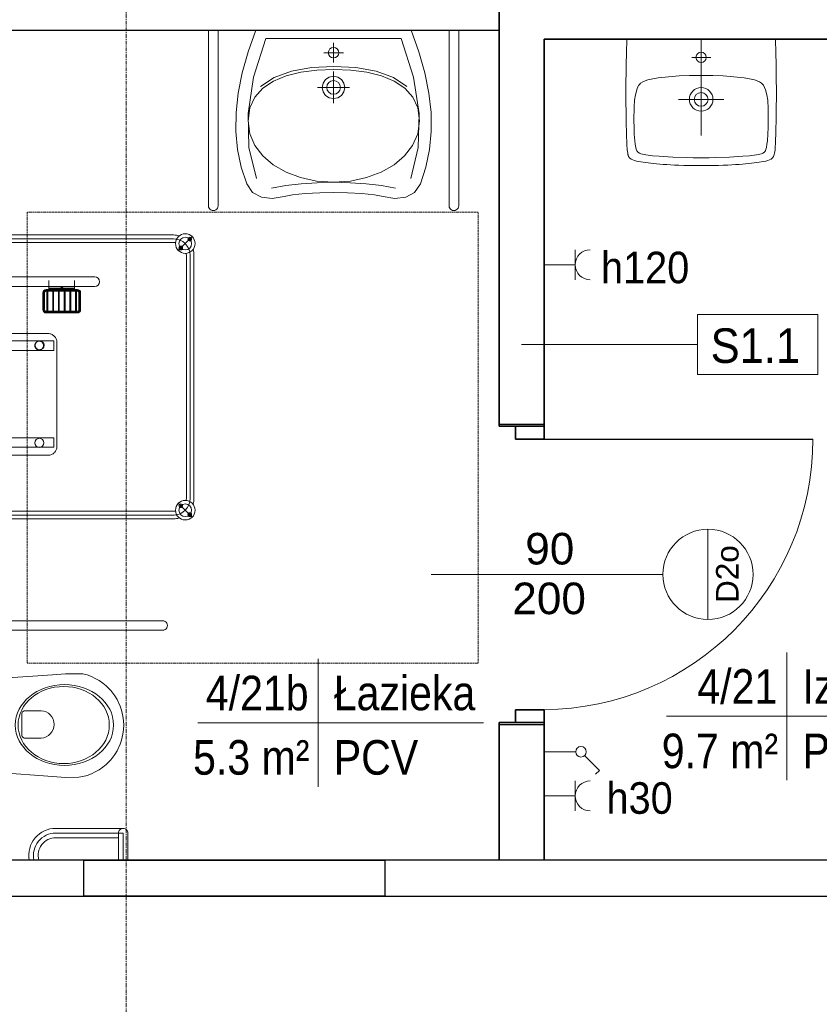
# Model space of a CAD drawing. Header units: millimetres. Extents: x -2286 to 43533, y -13832 to 14981.
# Tile 63 of 77: x 22930 to 25588, y -3334 to -59. Entities that reach past the tile are written whole.
import ezdxf

# ---------------------------------------------------------------- set-up
doc = ezdxf.new("R2010")
doc.units = ezdxf.units.MM
doc.linetypes.add('Oś', pattern=[22.225, 12.7, -3.175, 3.175, -3.175])
doc.linetypes.add('Ponad', pattern=[3.9688, 2.3813, -1.5875])
for name, color, linetype, lineweight in [('A-AREA-IDEN', 2, 'Continuous', 18), ('A-DETL-GENF', 92, 'Continuous', 18), ('A-DETL-MEDM', 33, 'Continuous', 35), ('A-DOOR', 31, 'Continuous', 25), ('A-DOOR-IDEN', 31, 'Continuous', 18), ('A-FLOR-OVHD', 1, 'Ponad', 18), ('A-WALL', 113, 'Continuous', 25), ('A-WALL-IDEN', 211, 'Continuous', 18), ('E-ELE-QPM-IDEN', 2, 'Continuous', 18), ('E-ELEC-EQPM', 71, 'Continuous', 18), ('P-SANR-FIXT', 6, 'Continuous', 18), ('S-GRID', 1, 'Continuous', 18)]:
    doc.layers.add(name, color=color, linetype=linetype, lineweight=lineweight)
doc.styles.add('Arial_1', font='arial.ttf', dxfattribs={"height": 75})
doc.styles.add('Arial_11', font='arial.ttf', dxfattribs={"width": 0.9, "height": 105})
doc.styles.add('Arial_4', font='arial.ttf', dxfattribs={"width": 0.85, "height": 115})
doc.styles.add('Arial_6', font='arial.ttf', dxfattribs={"width": 0.9, "height": 115})
doc.styles.add('Arial_7', font='arial.ttf', dxfattribs={"height": 105})

# ---------------------------------------------------------------- blocks, each defined once
blk = doc.blocks.new('umywalka dla N_65x56 koło - Type 1-1264895-4_piętro II PT - projektowany')
at = {"layer": 'P-SANR-FIXT'}
for p, q in [((-291, 644), (-291, 60)), ((-259, 644), (-259, 60)), ((509, 644), (509, 60)), ((541, 60), (541, 644)), ((-144.3, 599.7), (-163.8, 571.2)), ((-114.9, 615.8), (-144.3, 599.7)), ((-79, 620.1), (-114.9, 615.8)), ((-39.6, 612.8), (-79, 620.1)), ((-11.4, 607.2), (-39.6, 612.8)), ((30.8, 602.9), (-11.4, 607.2)), ((79, 600.4), (30.8, 602.9)), ((125, 600.1), (79, 600.4)), ((171, 600.4), (125, 600.1)), ((219.2, 602.9), (171, 600.4)), ((261.4, 607.2), (219.2, 602.9)), ((289.6, 612.8), (261.4, 607.2)), ((329, 620.1), (289.6, 612.8)), ((364.9, 615.8), (329, 620.1)), ((394.3, 599.7), (364.9, 615.8)), ((413.8, 571.2), (394.3, 599.7)), ((-163.8, 571.2), (-182.2, 515.1)), ((-81.4, 585.1), (-34.4, 576.3)), ((-34.4, 576.3), (16.4, 570.8)), ((68.4, 561.7), (15.2, 550.4)), ((16.4, 570.8), (69.9, 567.4)), ((125.2, 565.6), (68.4, 561.7)), ((69.9, 567.4), (124.8, 565.2)), ((124.8, 565.2), (179.8, 567.4)), ((181.8, 561.7), (125.2, 565.6)), ((179.8, 567.4), (233.3, 570.8)), ((234.9, 550.4), (181.8, 561.7)), ((233.3, 570.8), (284.1, 576.3)), ((284.1, 576.3), (331.1, 585.1)), ((432.2, 515.1), (413.8, 571.2)), ((-131.7, 552.8), (-156.4, 449.8)), ((-33.3, 532.2), (-75.9, 507.9)), ((15.2, 550.4), (-33.3, 532.2)), ((283.1, 532.2), (234.9, 550.4)), ((325.4, 507.9), (283.1, 532.2)), ((406.4, 449.8), (381.7, 552.8)), ((-182.2, 515.1), (-194.2, 456.9)), ((-75.9, 507.9), (-111.1, 478.1)), ((360.3, 478.1), (325.4, 507.9)), ((444.2, 456.9), (432.2, 515.1)), ((-111.1, 478.1), (-137.9, 443.3)), ((386.8, 443.3), (360.3, 478.1)), ((-194.2, 456.9), (-199.7, 396.4)), ((-156.4, 449.8), (-159.5, 337.4)), ((-137.9, 443.3), (-154.9, 404.2)), ((403.6, 404.2), (386.8, 443.3)), ((409.5, 337.4), (406.4, 449.8)), ((449.7, 396.4), (444.2, 456.9)), ((-199.7, 396.4), (-198.9, 333.8)), ((-154.9, 404.2), (-160.8, 361.4)), ((409.5, 361.4), (403.6, 404.2)), ((448.9, 333.8), (449.7, 396.4)), ((-160.8, 361.4), (-154.9, 318.3)), ((403.6, 318.3), (409.5, 361.4)), ((-198.9, 333.8), (-191.8, 268.9)), ((-159.5, 337.4), (-140.9, 216.5)), ((390.9, 216.5), (409.5, 337.4)), ((441.8, 268.9), (448.9, 333.8)), ((-154.9, 318.3), (-138, 282.2)), ((125, 302.6), (125, 197.6)), ((386.7, 282.2), (403.6, 318.3)), ((-191.8, 268.9), (-178.5, 201.7)), ((-138, 282.2), (-111.4, 252.6)), ((87.5, 250.1), (90.4, 264.7)), ((90.4, 264.7), (98.5, 276.6)), ((98.5, 276.6), (110.4, 284.7)), ((103.8, 259.1), (108.7, 266.4)), ((108.7, 266.4), (116.1, 271.3)), ((110.4, 284.7), (125, 287.6)), ((116.1, 271.3), (125, 273.1)), ((125, 287.6), (139.6, 284.7)), ((125, 273.1), (133.9, 271.3)), ((133.9, 271.3), (141.3, 266.4)), ((139.6, 284.7), (151.5, 276.6)), ((141.3, 266.4), (146.2, 259.1)), ((151.5, 276.6), (159.6, 264.7)), ((159.6, 264.7), (162.5, 250.1)), ((360.1, 252.6), (386.7, 282.2)), ((428.5, 201.7), (441.8, 268.9)), ((-73.8, 217.1), (-118.9, 247.4)), ((-111.4, 252.6), (-76.3, 229.2)), ((71.6, 250.1), (178.4, 250.1)), ((90.4, 235.6), (87.5, 250.1)), ((98.5, 223.6), (90.4, 235.6)), ((102, 250.1), (103.8, 259.1)), ((103.8, 241.2), (102, 250.1)), ((108.7, 233.9), (103.8, 241.2)), ((116.1, 228.9), (108.7, 233.9)), ((141.3, 233.9), (133.9, 228.9)), ((146.2, 241.2), (141.3, 233.9)), ((146.2, 259.1), (148, 250.1)), ((148, 250.1), (146.2, 241.2)), ((159.6, 235.6), (151.5, 223.6)), ((162.5, 250.1), (159.6, 235.6)), ((367.6, 247.4), (322.5, 217.1)), ((325, 229.2), (360.1, 252.6)), ((-178.5, 201.7), (-158.9, 132)), ((-140.9, 216.5), (-100.1, 88)), ((-76.3, 229.2), (-33.9, 211.7)), ((-16.4, 196.3), (-73.8, 217.1)), ((-33.9, 211.7), (14.5, 199.6)), ((14.5, 199.6), (67.6, 192.6)), ((110.4, 215.6), (98.5, 223.6)), ((125, 212.6), (110.4, 215.6)), ((125, 227.1), (116.1, 228.9)), ((133.9, 228.9), (125, 227.1)), ((139.6, 215.6), (125, 212.6)), ((151.5, 223.6), (139.6, 215.6)), ((181, 192.6), (234.2, 199.6)), ((234.2, 199.6), (282.6, 211.7)), ((322.5, 217.1), (265.1, 196.3)), ((282.6, 211.7), (325, 229.2)), ((350.1, 88), (390.9, 216.5)), ((408.9, 132), (428.5, 201.7)), ((50.6, 184.2), (-16.4, 196.3)), ((124.3, 180.4), (50.6, 184.2)), ((67.6, 192.6), (124.3, 190.4)), ((124.3, 190.4), (181, 192.6)), ((198.1, 184.2), (124.3, 180.4)), ((125, 167.3), (125, 102.2)), ((265.1, 196.3), (198.1, 184.2)), ((-158.9, 132), (-133.1, 60)), ((157.5, 134.8), (92.5, 134.8)), ((107.5, 134.8), (108.9, 141.6)), ((108.9, 128), (107.5, 134.8)), ((108.9, 141.6), (112.6, 147.1)), ((112.6, 147.1), (118.2, 150.9)), ((118.2, 150.9), (125, 152.3)), ((125, 152.3), (131.8, 150.9)), ((131.8, 150.9), (137.4, 147.1)), ((137.4, 147.1), (141.1, 141.6)), ((141.1, 141.6), (142.5, 134.8)), ((142.5, 134.8), (141.1, 128)), ((383.1, 60), (408.9, 132)), ((112.6, 122.4), (108.9, 128)), ((118.2, 118.6), (112.6, 122.4)), ((125, 117.2), (118.2, 118.6)), ((131.8, 118.6), (125, 117.2)), ((137.4, 122.4), (131.8, 118.6)), ((141.1, 128), (137.4, 122.4)), ((-100.1, 88), (125, 88)), ((125, 88), (350.1, 88))]:
    blk.add_line(p, q, dxfattribs=at)
for centre in [(-275, 644), (525, 644)]:
    blk.add_arc(centre, 16, 360, 180, dxfattribs=at)
blk = doc.blocks.new('miska ustępowa dla N_35_5x54 wisząca koło narożna - Type 1-1388448-4_piętro II PT - projektowany')
at = {"layer": 'P-SANR-FIXT'}
for p, q in [((-14, -110), (-45.6, -555.6)), ((292.2, -555.6), (264, -110)), ((440.9, -922), (440.9, -110)), ((472.1, -922), (472.1, -110)), ((46.9, -359), (46.9, -387)), ((198, -359), (198, -387)), ((33.2, -373.1), (61.4, -373.1)), ((184.3, -373.1), (212.5, -373.1)), ((164, -453.3), (90.9, -453.3)), ((81.7, -466), (81.7, -517.2)), ((173.2, -517.2), (173.2, -466)), ((-45.6, -555.6), (-48.8, -598.9)), ((295.8, -598.9), (292.2, -555.6)), ((-249.4, -566.3), (-249.4, -775)), ((-233.8, -566.3), (-233.8, -790.6)), ((-218.2, -566.3), (-218.2, -790.6)), ((-48.8, -598.9), (-48.2, -643.2)), ((295.3, -643.2), (295.8, -598.9)), ((-48.2, -643.2), (-45.7, -656.8)), ((295.7, -656.8), (295.3, -643.2)), ((-45.7, -656.8), (-41.9, -670.9)), ((-41.9, -670.9), (-36.9, -684.6)), ((-36.9, -684.6), (-30.7, -697.8)), ((280.7, -697.8), (286.9, -684.6)), ((286.9, -684.6), (291.9, -670.9)), ((291.9, -670.9), (295.7, -656.8)), ((-30.7, -697.8), (-23.4, -710.5)), ((-23.4, -710.5), (-15.1, -722.6)), ((265.1, -722.6), (273.4, -710.5)), ((273.4, -710.5), (280.7, -697.8)), ((-15.1, -722.6), (-5.8, -733.9)), ((-5.8, -733.9), (10.2, -749.6)), ((10.2, -749.6), (27.5, -762.7)), ((222.5, -762.7), (239.8, -749.6)), ((239.8, -749.6), (255.8, -733.9)), ((255.8, -733.9), (265.1, -722.6)), ((-323.5, -775), (-233.8, -775)), ((27.5, -762.7), (40.1, -770.3)), ((40.1, -770.3), (61.3, -780.5)), ((61.3, -780.5), (75.6, -785.1)), ((75.6, -785.1), (95.6, -789.8)), ((154.4, -789.8), (174.4, -785.1)), ((174.4, -785.1), (188.7, -780.5)), ((188.7, -780.5), (209.9, -770.3)), ((209.9, -770.3), (222.5, -762.7)), ((-233.8, -790.6), (-323.5, -790.6)), ((-233.8, -806.2), (-323.5, -806.2)), ((95.6, -789.8), (110.2, -791.7)), ((110.2, -791.7), (125, -792.5)), ((125, -792.5), (139.8, -791.7)), ((139.8, -791.7), (154.4, -789.8))]:
    blk.add_line(p, q, dxfattribs=at)
for centre in [(46.9, -373.1), (198, -373.1)]:
    blk.add_circle(centre, 8.25, dxfattribs=at)
for centre, radius, start, end in [((93.4, -464.8), 11.7, 102.2339, 185.8899), ((161.5, -464.8), 11.7, 354.1101, 77.7661), ((-307.9, -566.3), 89.7, 0, 99.9996), ((-307.9, -566.3), 74.1, 0, 102.1327), ((-307.9, -566.3), 58.5, 0, 105.4382), ((127.4, -515), 45.8, 182.8022, 357.1978), ((-233.8, -790.6), 15.6, 0, 90), ((-233.8, -790.6), 15.6, 270, 0), ((456.5, -922), 15.6, 180, 360)]:
    blk.add_arc(centre, radius, start, end, dxfattribs=at)
for centre, major_axis, ratio in [((125.5, -595.1), (0, 163.3), 0.823529), ((125.5, -592.6), (0, 151.6), 0.845174)]:
    blk.add_ellipse(centre, major_axis=major_axis, ratio=ratio, dxfattribs=at)
blk = doc.blocks.new('DRZWI 1S_łazienkowe - Drzwi 90-1357769-4_piętro II PT - projektowany')
at = {"layer": 'A-DETL-GENF'}
for p, q in [((-493, 20), (-450, 20)), ((-493, -75), (-493, 20)), ((-450, 20), (-450, -75)), ((450, 20), (493, 20)), ((450, -75), (450, 20)), ((493, 20), (493, -75)), ((-450, -75), (-493, -75)), ((493, -75), (450, -75))]:
    blk.add_line(p, q, dxfattribs=at)
at = {"layer": 'A-DETL-MEDM'}
for p, q in [((-493, -75), (-493, 20)), ((-493, 20), (-450, 20)), ((-450, 20), (-450, -75)), ((450, 20), (450, -75)), ((493, 20), (450, 20)), ((493, -75), (493, 20)), ((-450, -75), (-493, -75)), ((450, -75), (493, -75))]:
    blk.add_line(p, q, dxfattribs=at)
at = {"layer": 'A-DOOR', "lineweight": 18}
blk.add_line((0, -300), (0, 300), dxfattribs=at)
at = {"layer": 'A-DOOR'}
blk.add_line((450, -75), (450, -968.9), dxfattribs=at)
at = {"layer": 'A-DOOR', "lineweight": 18}
blk.add_arc((450, -68.9), 900, 180.3907, 270, dxfattribs=at)
blk = doc.blocks.new('brodzik natryskowy dla N - Type 1-1388449-4_piętro II PT - projektowany')
at = {"layer": 'P-SANR-FIXT'}
for p, q in [((-352.5, 972.5), (-401.3, 1021.3)), ((471.1, 1025.5), (-338, 1025.5)), ((485.6, 972.5), (534.3, 1021.3)), ((-338, 1013), (471.1, 1013)), ((471.1, 1000.5), (-338, 1000.5)), ((-405.5, 113), (-405.5, 958)), ((-393, 110), (-393, 958)), ((-380.5, 113), (-380.5, 958)), ((513.6, 113), (513.6, 958)), ((526.1, 110), (526.1, 960)), ((538.6, 113), (538.6, 958)), ((-266.1, 112), (-266.1, 696)), ((-234.1, 696), (-234.1, 112)), ((-224.1, 628.5), (-254.1, 628.5)), ((-228.1, 628.5), (-228.1, 543.5)), ((-226.1, 628.5), (-226.1, 543.5)), ((-224.1, 638), (-224.1, 534)), ((-221.1, 638), (-221.1, 534)), ((-218.1, 638), (-218.1, 534)), ((-218.1, 635), (-152.1, 635)), ((-218.1, 632), (-152.1, 632)), ((-157.1, 649), (-213.1, 649)), ((-157.1, 646), (-213.1, 646)), ((-157.1, 643), (-213.1, 643)), ((-152.1, 534), (-152.1, 638)), ((-149.1, 534), (-149.1, 638)), ((-146.1, 534), (-146.1, 638)), ((-218.1, 616), (-152.1, 616)), ((-218.1, 613), (-152.1, 613)), ((-218.1, 597), (-152.1, 597)), ((-218.1, 594), (-152.1, 594)), ((-218.1, 578), (-152.1, 578)), ((-218.1, 575), (-152.1, 575)), ((-218.1, 559), (-152.1, 559)), ((-72.5, 556.7), (-70.7, 559)), ((-70.7, 559), (-68.8, 561.1)), ((-68.8, 561.1), (-66.7, 563.1)), ((-66.7, 563.1), (-64.4, 564.9)), ((-64.4, 564.9), (-62, 566.4)), ((-62, 566.4), (-59.5, 567.7)), ((-59.5, 567.7), (-56.9, 568.8)), ((-56.9, 568.8), (-54.1, 569.6)), ((-54.1, 569.6), (-51.3, 570.1)), ((-52.9, 560.3), (-53.7, 326)), ((-21.5, 560.3), (-52.9, 560.3)), ((-51.3, 570.1), (298.2, 570.1)), ((-21.5, 326.3), (-21.5, 560.3)), ((269.2, 560.3), (300.7, 560.3)), ((269.2, 560.3), (269.2, 324.3)), ((298.2, 570.1), (301, 570.1)), ((300.7, 326.3), (300.7, 560.3)), ((301, 570.1), (303.8, 569.6)), ((303.8, 569.6), (306.5, 568.9)), ((306.5, 568.9), (309.2, 567.8)), ((309.2, 567.8), (311.7, 566.6)), ((311.7, 566.6), (314.1, 565.1)), ((314.1, 565.1), (316.4, 563.4)), ((316.4, 563.4), (318.5, 561.4)), ((318.5, 561.4), (320.5, 559.3)), ((320.5, 559.3), (322.2, 557.1)), ((322.2, 557.1), (323.8, 554.6)), ((-224.1, 543.5), (-254.1, 543.5)), ((-218.1, 556), (-152.1, 556)), ((-218.1, 540), (-152.1, 540)), ((-218.1, 537), (-152.1, 537)), ((-213.1, 529), (-157.1, 529)), ((-213.1, 526), (-157.1, 526)), ((-77.4, 543.7), (-77, 546.4)), ((-77.4, 540.9), (-77.4, 543.7)), ((-77.4, 245.5), (-77.4, 540.9)), ((-77, 546.4), (-76.2, 549.1)), ((-76.2, 549.1), (-75.2, 551.8)), ((-75.2, 551.8), (-74, 554.3)), ((-74, 554.3), (-72.5, 556.7)), ((-46, 523.6), (-44.8, 524.3)), ((-44.8, 524.3), (-43.5, 524.9)), ((-43.5, 524.9), (-42.1, 525.4)), ((-42.1, 525.4), (-40.7, 525.8)), ((-40.7, 525.8), (-39.3, 526)), ((-39.3, 526), (-37.8, 526.1)), ((-37.8, 526.1), (-36.3, 526)), ((-36.3, 526), (-34.8, 525.8)), ((-34.8, 525.8), (-33.4, 525.4)), ((-33.4, 525.4), (-32.1, 524.9)), ((-32.1, 524.9), (-30.8, 524.3)), ((-30.8, 524.3), (-29.6, 523.6)), ((323.8, 554.6), (325.1, 552.1)), ((325.1, 552.1), (326.1, 549.4)), ((326.1, 549.4), (326.9, 546.7)), ((326.9, 546.7), (327.4, 543.8)), ((327.4, 543.8), (327.4, 248.6)), ((-213.1, 523), (-157.1, 523)), ((-52.4, 511.5), (-52.3, 512.9)), ((-52.3, 510), (-52.4, 511.5)), ((-52.3, 512.9), (-52.1, 514.4)), ((-52.1, 508.5), (-52.3, 510)), ((-52.1, 514.4), (-51.8, 515.8)), ((-51.8, 507.1), (-52.1, 508.5)), ((-51.8, 515.8), (-51.3, 517.1)), ((-51.3, 505.8), (-51.8, 507.1)), ((-51.3, 517.1), (-50.7, 518.4)), ((-50.7, 504.5), (-51.3, 505.8)), ((-50.7, 518.4), (-49.9, 519.6)), ((-49.9, 503.3), (-50.7, 504.5)), ((-49.9, 519.6), (-49.1, 520.8)), ((-49.1, 502.1), (-49.9, 503.3)), ((-49.1, 520.8), (-48.1, 521.8)), ((-48.1, 501.1), (-49.1, 502.1)), ((-48.1, 521.8), (-47.1, 522.7)), ((-47.1, 500.2), (-48.1, 501.1)), ((-47.1, 522.7), (-46, 523.6)), ((-46, 499.3), (-47.1, 500.2)), ((-44.8, 498.6), (-46, 499.3)), ((-43.5, 498), (-44.8, 498.6)), ((-42.1, 497.5), (-43.5, 498)), ((-40.7, 497.1), (-42.1, 497.5)), ((-39.3, 496.9), (-40.7, 497.1)), ((-37.8, 496.8), (-39.3, 496.9)), ((-34.8, 497.1), (-36.3, 496.9)), ((-33.4, 497.5), (-34.8, 497.1)), ((-32.1, 498), (-33.4, 497.5)), ((-30.8, 498.6), (-32.1, 498)), ((-29.6, 499.3), (-30.8, 498.6)), ((-29.6, 523.6), (-28.5, 522.7)), ((-28.5, 500.2), (-29.6, 499.3)), ((-28.5, 522.7), (-27.4, 521.8)), ((-27.4, 501.1), (-28.5, 500.2)), ((-27.4, 521.8), (-26.5, 520.8)), ((-26.5, 502.1), (-27.4, 501.1)), ((-26.5, 520.8), (-25.6, 519.6)), ((-25.6, 503.3), (-26.5, 502.1)), ((-25.6, 519.6), (-24.9, 518.4)), ((-24.9, 504.5), (-25.6, 503.3)), ((-24.9, 518.4), (-24.3, 517.1)), ((-24.3, 505.8), (-24.9, 504.5)), ((-24.3, 517.1), (-23.8, 515.8)), ((-23.8, 507.1), (-24.3, 505.8)), ((-23.8, 515.8), (-23.4, 514.4)), ((-23.4, 508.5), (-23.8, 507.1)), ((-23.4, 514.4), (-23.2, 512.9)), ((-23.2, 510), (-23.4, 508.5)), ((-23.2, 512.9), (-23.1, 511.5)), ((-23.1, 511.5), (-23.2, 510)), ((-449.9, 320.2), (-314.6, 343.2)), ((-455, 271.6), (-296.7, 310)), ((-296.7, 310), (-449.9, 320.2)), ((-53.7, 326), (-53.2, 317.1)), ((-53.2, 317.1), (-51.9, 308.5)), ((-51.9, 308.5), (-49.8, 300.1)), ((-49.8, 300.1), (-46.8, 292.2)), ((269.2, 324.3), (-21.5, 326.3)), ((-20.3, 315.5), (-21.1, 321)), ((-18.9, 310.1), (-20.3, 315.5)), ((-17.1, 305.1), (-18.9, 310.1)), ((-14.7, 300.2), (-17.1, 305.1)), ((-11.9, 295.6), (-14.7, 300.2)), ((-8.7, 291.4), (-11.9, 295.6)), ((256.5, 291.4), (259.6, 295.6)), ((259.6, 295.6), (262.4, 300.2)), ((262.4, 300.2), (264.8, 305.1)), ((264.8, 305.1), (266.6, 310.1)), ((266.6, 310.1), (268, 315.5)), ((268, 315.5), (268.8, 321)), ((297.5, 300.1), (294.6, 292.2)), ((299.7, 308.5), (297.5, 300.1)), ((301, 317.1), (299.7, 308.5)), ((301.5, 326), (301, 317.1)), ((-294.1, 261.4), (-455, 271.6)), ((-46.8, 292.2), (-43.2, 284.5)), ((-43.2, 284.5), (-38.8, 277.4)), ((-38.8, 277.4), (-33.8, 270.7)), ((-33.8, 270.7), (-28.2, 264.5)), ((-28.2, 264.5), (-22, 258.9)), ((-5.1, 287.4), (-8.7, 291.4)), ((-1.2, 283.8), (-5.1, 287.4)), ((3.1, 280.6), (-1.2, 283.8)), ((7.6, 277.9), (3.1, 280.6)), ((12.5, 275.5), (7.6, 277.9)), ((17.6, 273.6), (12.5, 275.5)), ((22.9, 272.3), (17.6, 273.6)), ((28.4, 271.4), (22.9, 272.3)), ((34, 271.1), (28.4, 271.4)), ((44.1, 271.2), (34, 271.1)), ((37.8, 271.2), (213.7, 271.2)), ((44.1, 238.9), (44.1, 271.2)), ((213.7, 271.2), (219.4, 271.4)), ((219.4, 271.4), (224.9, 272.3)), ((224.9, 272.3), (230.2, 273.6)), ((230.2, 273.6), (235.3, 275.5)), ((235.3, 275.5), (240.1, 277.9)), ((240.1, 277.9), (244.7, 280.6)), ((244.7, 280.6), (248.9, 283.8)), ((248.9, 283.8), (252.9, 287.4)), ((252.9, 287.4), (256.5, 291.4)), ((275.9, 264.5), (269.8, 258.9)), ((281.6, 270.7), (275.9, 264.5)), ((286.6, 277.4), (281.6, 270.7)), ((290.9, 284.5), (286.6, 277.4)), ((294.6, 292.2), (290.9, 284.5)), ((-462.6, 233.3), (-294.1, 261.4)), ((-294.1, 218), (-462.6, 233.3)), ((-77, 242.8), (-77.4, 245.5)), ((-76.2, 240.1), (-77, 242.8)), ((-75.1, 237.5), (-76.2, 240.1)), ((-73.8, 235), (-75.1, 237.5)), ((-72.3, 232.5), (-73.8, 235)), ((-70.5, 230.2), (-72.3, 232.5)), ((-68.5, 228.1), (-70.5, 230.2)), ((-22, 258.9), (-15.3, 253.8)), ((-15.3, 253.8), (-8.1, 249.5)), ((-8.1, 249.5), (-0.5, 245.8)), ((-0.5, 245.8), (7.5, 242.9)), ((7.5, 242.9), (15.8, 240.7)), ((15.8, 240.7), (24.4, 239.4)), ((24.4, 239.4), (44.1, 238.9)), ((223.3, 239.4), (37.8, 238.9)), ((111.9, 239.4), (138, 239.4)), ((111.9, 216.7), (111.9, 239.4)), ((138, 239.4), (138, 216.7)), ((232, 240.7), (223.3, 239.4)), ((240.3, 242.9), (232, 240.7)), ((248.3, 245.8), (240.3, 242.9)), ((255.9, 249.5), (248.3, 245.8)), ((263.1, 253.8), (255.9, 249.5)), ((269.8, 258.9), (263.1, 253.8)), ((320.1, 230.4), (318.1, 228.2)), ((321.9, 232.7), (320.1, 230.4)), ((323.5, 235.2), (321.9, 232.7)), ((324.9, 237.7), (323.5, 235.2)), ((326, 240.4), (324.9, 237.7)), ((326.8, 243.1), (326, 240.4)), ((327.4, 245.8), (326.8, 243.1)), ((327.4, 248.6), (327.4, 245.8)), ((-457.5, 195), (-294.1, 218)), ((-66.4, 226.1), (-68.5, 228.1)), ((-64.1, 224.3), (-66.4, 226.1)), ((-61.7, 222.7), (-64.1, 224.3)), ((-59.2, 221.4), (-61.7, 222.7)), ((-56.6, 220.3), (-59.2, 221.4)), ((-53.9, 219.5), (-56.6, 220.3)), ((-51.2, 219), (-53.9, 219.5)), ((-48.4, 218.8), (-51.2, 219)), ((103.2, 218.8), (-48.4, 218.8)), ((105.4, 207.9), (144.5, 207.9)), ((105.4, 115.2), (105.4, 207.9)), ((144.4, 215.4), (105.5, 215.1)), ((138, 216.7), (111.9, 216.7)), ((144.5, 115.2), (144.5, 207.9)), ((301.4, 218.8), (147.3, 218.8)), ((303.6, 219.5), (301, 219)), ((306.2, 220.3), (301.4, 218.8)), ((308.7, 221.4), (306.2, 220.3)), ((311.2, 222.8), (308.7, 221.4)), ((313.6, 224.4), (311.2, 222.8)), ((315.9, 226.2), (313.6, 224.4)), ((318.1, 228.2), (315.9, 226.2)), ((-281.4, 177.1), (-457.5, 195)), ((-449.9, 156.7), (-281.4, 177.1)), ((-273.7, 143.9), (-449.9, 156.7)), ((-447.3, 128.6), (-273.7, 143.9)), ((-425.5, 113), (-425.5, 110)), ((-360.5, 113), (-425.5, 113)), ((-360.5, 110), (-360.5, 113)), ((144.5, 115.2), (105.4, 115.2)), ((493.6, 113), (493.6, 110)), ((558.6, 113), (493.6, 113)), ((558.6, 110), (558.6, 113))]:
    blk.add_line(p, q, dxfattribs=at)
for centre, radius in [((-376.9, 996.9), 32.5), ((-391.8, 1011.7), 6.2), ((-376.9, 996.9), 21), ((510, 996.9), 32.5), ((510, 996.9), 21), ((524.8, 1011.7), 6.2), ((-391.8, 1011.7), 3.2), ((-362.1, 982), 6.2), ((-362.1, 982), 3.2), ((495.1, 982), 6.2), ((495.1, 982), 3.2), ((524.8, 1011.7), 3.2), ((-38.5, 512.4), 15), ((285.9, 511.8), 15), ((-37.7, 330.5), 15), ((287.1, 332.4), 15), ((124.2, 255), 15)]:
    blk.add_circle(centre, radius, dxfattribs=at)
for centre, radius, start, end in [((-338, 958), 67.5, 90, 106.4965), ((471.1, 958), 67.5, 73.5035, 90), ((-338, 958), 55, 90, 180), ((-338, 958), 42.5, 90, 98.8511), ((471.1, 958), 55, 0, 90), ((471.1, 958), 42.5, 81.1489, 90), ((-338, 958), 67.5, 163.5035, 180), ((-338, 958), 42.5, 171.1489, 180), ((471.1, 958), 42.5, 0, 8.8511), ((471.1, 958), 67.5, 0, 16.4965), ((-250.1, 696), 16, 0, 180), ((-213.1, 638), 11, 90, 180), ((-213.1, 638), 8, 90, 180), ((-213.1, 638), 5, 90, 180), ((-157.1, 638), 11, 0, 90), ((-157.1, 638), 8, 0, 90), ((-157.1, 638), 5, 0, 90), ((-213.1, 534), 11, 180, 270), ((-213.1, 534), 8, 180, 270), ((-213.1, 534), 5, 180, 270), ((-157.1, 534), 5, 270, 0), ((-157.1, 534), 8, 270, 0), ((-157.1, 534), 11, 270, 0)]:
    blk.add_arc(centre, radius, start, end, dxfattribs=at)
blk.add_ellipse((-231.4, 586), major_axis=(0, 3.25), ratio=0.224951, dxfattribs=at)
blk = doc.blocks.new('Umywalka koło Nova Pro - Pro 50-1426086-4_piętro II PT - projektowany')
at = {"layer": 'P-SANR-FIXT'}
for p, q in [((-121.9, -75), (-123.2, -120.8)), ((125, -75), (125, -395)), ((373.2, -120.8), (371.9, -75)), ((-123.2, -120.8), (-124, -157.8)), ((374, -157.8), (373.2, -120.8)), ((-124, -157.8), (-124.5, -188.5)), ((157.2, -135.2), (94.6, -135.2)), ((374.5, -188.5), (374, -157.8)), ((-124.5, -188.5), (-124.8, -214.8)), ((86.4, -195.6), (51.5, -197)), ((103.7, -195.1), (86.4, -195.6)), ((146.3, -195.1), (103.7, -195.1)), ((163.6, -195.6), (146.3, -195.1)), ((198.8, -197), (163.6, -195.6)), ((374.8, -214.8), (374.5, -188.5)), ((-124.8, -214.8), (-124.8, -237.7)), ((-81.9, -227.6), (-86.2, -235.3)), ((-79.3, -224.1), (-81.9, -227.6)), ((-76.1, -221.2), (-79.3, -224.1)), ((-68.9, -216.4), (-76.1, -221.2)), ((-60.9, -213), (-68.9, -216.4)), ((-52.4, -210.3), (-60.9, -213)), ((-35.3, -206.6), (-52.4, -210.3)), ((-18.3, -203.9), (-35.3, -206.6)), ((16.6, -199.9), (-18.3, -203.9)), ((51.5, -197), (16.6, -199.9)), ((233.4, -199.9), (198.8, -197)), ((268.3, -203.9), (233.4, -199.9)), ((285.6, -206.6), (268.3, -203.9)), ((302.6, -210.3), (285.6, -206.6)), ((310.9, -213), (302.6, -210.3)), ((318.9, -216.4), (310.9, -213)), ((326.1, -221.2), (318.9, -216.4)), ((329.3, -224.1), (326.1, -221.2)), ((331.9, -227.6), (329.3, -224.1)), ((336.2, -235.3), (331.9, -227.6)), ((375.1, -237.7), (374.8, -214.8)), ((-124.8, -237.7), (-125.1, -258)), ((-125.1, -258), (-124.8, -276.3)), ((-93.7, -260.4), (-96.1, -277.7)), ((-89.1, -243.6), (-93.7, -260.4)), ((-86.2, -235.3), (-89.1, -243.6)), ((339.1, -243.6), (336.2, -235.3)), ((343.7, -260.4), (339.1, -243.6)), ((346.3, -277.7), (343.7, -260.4)), ((375.1, -276.3), (375.1, -237.7)), ((-124.8, -276.3), (-124.8, -293.1)), ((-124.8, -293.1), (-124.6, -309.9)), ((-97.4, -293.7), (-97.6, -300.6)), ((-97.1, -290.5), (-97.4, -293.7)), ((-96.9, -286.5), (-97.1, -290.5)), ((-96.1, -277.7), (-96.9, -286.5)), ((200.1, -275), (50.1, -275)), ((346.9, -286.5), (346.3, -277.7)), ((347.1, -290.5), (346.9, -286.5)), ((347.4, -293.7), (347.1, -290.5)), ((347.6, -300.6), (347.4, -293.7)), ((374.8, -293.1), (375.1, -276.3)), ((374.8, -309.9), (374.8, -293.1)), ((-124.6, -309.9), (-124.6, -320)), ((-124.6, -320), (-124.3, -329.6)), ((-97.6, -300.6), (-98.4, -345.6)), ((348.4, -345.6), (347.6, -300.6)), ((374.6, -320), (374.8, -309.9)), ((374.6, -329.6), (374.6, -320)), ((-124.3, -329.6), (-124.3, -338.9)), ((-124.3, -338.9), (-124, -348)), ((-124, -348), (-124, -353.8)), ((-124, -353.8), (-123.8, -365.6)), ((-98.4, -345.6), (-97.9, -368.2)), ((348.2, -368.2), (348.4, -345.6)), ((373.8, -365.6), (374, -353.8)), ((374, -353.8), (374.3, -348)), ((374.3, -338.9), (374.6, -329.6)), ((374.3, -348), (374.3, -338.9)), ((-123.8, -365.6), (-123.5, -373.8)), ((-123.5, -373.8), (-123.5, -381.5)), ((-123.5, -381.5), (-123.2, -389.3)), ((-123.2, -389.3), (-123, -396.7)), ((-97.9, -368.2), (-97.1, -390.6)), ((-97.1, -390.6), (-95.3, -413.2)), ((345.3, -413.2), (347.1, -390.6)), ((347.1, -390.6), (348.2, -368.2)), ((373, -396.7), (373.2, -389.3)), ((373.2, -389.3), (373.5, -381.5)), ((373.5, -373.8), (373.8, -365.6)), ((373.5, -381.5), (373.5, -373.8)), ((-123, -396.7), (-122.7, -403.9)), ((-122.7, -403.9), (-122.4, -411.1)), ((-122.4, -411.1), (-122.2, -417.8)), ((-122.2, -417.8), (-121.9, -424.4)), ((-121.9, -424.4), (-121.6, -430.8)), ((-95.3, -413.2), (-93.9, -424.4)), ((-93.9, -424.4), (-92.1, -435.3)), ((342.1, -435.3), (343.9, -424.4)), ((343.9, -424.4), (345.3, -413.2)), ((371.6, -430.8), (371.9, -424.4)), ((371.9, -424.4), (372.2, -417.8)), ((372.2, -417.8), (372.4, -411.1)), ((372.4, -411.1), (372.7, -403.9)), ((372.7, -403.9), (373, -396.7)), ((-121.6, -430.8), (-121.4, -437.2)), ((-121.4, -437.2), (-120.8, -443.1)), ((-120.8, -443.1), (-120, -448.7)), ((-120, -448.7), (-119.2, -453.7)), ((-119.2, -453.7), (-118.2, -458.8)), ((-92.1, -435.3), (-90.5, -440.9)), ((-90.5, -440.9), (-88.6, -446)), ((-88.6, -446), (-87, -448.4)), ((-87, -448.4), (-85.1, -450.5)), ((-85.1, -450.5), (-80.3, -453.5)), ((-80.3, -453.5), (-75.3, -455.6)), ((-75.3, -455.6), (-69.7, -457.2)), ((-69.7, -457.2), (-58.8, -459.3)), ((308.8, -459.3), (319.7, -457.2)), ((319.7, -457.2), (325.3, -455.6)), ((325.3, -455.6), (330.6, -453.5)), ((330.6, -453.5), (335.4, -450.5)), ((335.4, -450.5), (337.3, -448.4)), ((337.3, -448.4), (338.6, -446)), ((338.6, -446), (340.7, -440.9)), ((340.7, -440.9), (342.1, -435.3)), ((368.2, -458.8), (369.2, -453.7)), ((369.2, -453.7), (370.3, -448.7)), ((370.3, -448.7), (370.8, -443.1)), ((370.8, -443.1), (371.4, -437.2)), ((371.4, -437.2), (371.6, -430.8)), ((-118.2, -458.8), (-117.1, -461.7)), ((-116, -464.6), (-117.9, -458.8)), ((-117.1, -461.7), (-116, -464.6)), ((-116, -464.6), (-112.6, -469.7)), ((-112.6, -469.7), (-116, -464.6)), ((-112.6, -469.7), (-108, -473.4)), ((-108, -473.4), (-112.6, -469.7)), ((-108, -473.4), (-102.4, -476.1)), ((-102.4, -476.1), (-108, -473.4)), ((-102.4, -476.1), (-96.1, -478.2)), ((-96.1, -478.2), (-102.4, -476.1)), ((-96.1, -478.2), (-89.4, -480.1)), ((-89.4, -480.1), (-96.1, -478.2)), ((-89.4, -480.1), (-82.5, -481.4)), ((-82.5, -481.4), (-89.4, -480.1)), ((-82.5, -481.4), (-75, -483)), ((-75, -483), (-82.5, -481.4)), ((-75, -483), (-67.3, -484.1)), ((-67.3, -484.1), (-75, -483)), ((-67.3, -484.1), (-59.3, -485.4)), ((-59.3, -485.4), (-67.3, -484.1)), ((-59.3, -485.4), (-51, -486.5)), ((-51, -486.5), (-59.3, -485.4)), ((-58.8, -459.3), (-36.4, -462.5)), ((-51, -486.5), (-42, -487.5)), ((-42, -487.5), (-51, -486.5)), ((-42, -487.5), (-32.7, -488.6)), ((-32.7, -488.6), (-42, -487.5)), ((-36.4, -462.5), (-14, -464.4)), ((-32.7, -488.6), (-22.8, -489.4)), ((-22.8, -489.4), (-32.7, -488.6)), ((-22.8, -489.4), (-12.4, -490.2)), ((-12.4, -490.2), (-22.8, -489.4)), ((-14, -464.4), (31, -466.8)), ((-12.4, -490.2), (-1.5, -491.3)), ((-1.5, -491.3), (-12.4, -490.2)), ((31, -466.8), (76, -468.1)), ((76, -468.1), (98.6, -468.9)), ((98.6, -468.9), (110.4, -469.2)), ((110.4, -469.2), (117, -469.2)), ((117, -469.2), (125, -469.4)), ((125, -469.4), (133, -469.2)), ((133, -469.2), (139.9, -469.2)), ((139.9, -469.2), (151.4, -468.9)), ((151.4, -468.9), (174, -468.1)), ((174, -468.1), (219, -466.8)), ((219, -466.8), (264, -464.4)), ((251.5, -491.3), (262.4, -490.2)), ((262.4, -490.2), (251.5, -491.3)), ((262.4, -490.2), (273.1, -489.4)), ((273.1, -489.4), (262.4, -490.2)), ((264, -464.4), (286.4, -462.5)), ((273.1, -489.4), (282.9, -488.6)), ((282.9, -488.6), (273.1, -489.4)), ((282.9, -488.6), (292.3, -487.5)), ((292.3, -487.5), (282.9, -488.6)), ((286.4, -462.5), (308.8, -459.3)), ((292.3, -487.5), (301, -486.5)), ((301, -486.5), (292.3, -487.5)), ((301, -486.5), (309.3, -485.4)), ((309.3, -485.4), (301, -486.5)), ((309.3, -485.4), (317.6, -484.1)), ((317.6, -484.1), (309.3, -485.4)), ((317.6, -484.1), (325, -483)), ((325, -483), (317.6, -484.1)), ((325, -483), (332.5, -481.4)), ((332.5, -481.4), (325, -483)), ((332.5, -481.4), (339.7, -480.1)), ((339.7, -480.1), (332.5, -481.4)), ((339.7, -480.1), (346.3, -478.2)), ((346.3, -478.2), (339.7, -480.1)), ((346.3, -478.2), (352.4, -476.1)), ((352.4, -476.1), (346.3, -478.2)), ((352.4, -476.1), (358, -473.4)), ((358, -473.4), (352.4, -476.1)), ((358, -473.4), (362.8, -469.7)), ((362.8, -469.7), (358, -473.4)), ((362.8, -469.7), (366, -464.6)), ((366, -464.6), (362.8, -469.7)), ((366, -464.6), (368.2, -458.8)), ((-1.5, -491.3), (10.5, -492.1)), ((10.5, -492.1), (-1.5, -491.3)), ((10.5, -492.1), (23, -492.6)), ((23, -492.6), (10.5, -492.1)), ((23, -492.6), (36.6, -493.4)), ((36.6, -493.4), (23, -492.6)), ((36.6, -493.4), (51.2, -493.9)), ((51.2, -493.9), (36.6, -493.4)), ((51.2, -493.9), (67.2, -494.5)), ((67.2, -494.5), (51.2, -493.9)), ((67.2, -494.5), (84.5, -494.7)), ((84.5, -494.7), (67.2, -494.5)), ((84.5, -494.7), (104, -495)), ((104, -495), (84.5, -494.7)), ((104, -495), (146.3, -495)), ((146.3, -495), (104, -495)), ((146.3, -495), (165.5, -494.7)), ((165.5, -494.7), (146.3, -495)), ((165.5, -494.7), (183.1, -494.5)), ((183.1, -494.5), (165.5, -494.7)), ((183.1, -494.5), (198.8, -493.9)), ((198.8, -493.9), (183.1, -494.5)), ((198.8, -493.9), (213.4, -493.4)), ((213.4, -493.4), (198.8, -493.9)), ((213.4, -493.4), (227, -492.6)), ((227, -492.6), (213.4, -493.4)), ((227, -492.6), (239.8, -492.1)), ((239.8, -492.1), (227, -492.6)), ((239.8, -492.1), (251.5, -491.3)), ((251.5, -491.3), (239.8, -492.1))]:
    blk.add_line(p, q, dxfattribs=at)
for centre, radius in [((125, -135.2), 17.2), ((125.1, -275), 39.2), ((125.1, -275), 22.8)]:
    blk.add_circle(centre, radius, dxfattribs=at)
blk = doc.blocks.new('Przełącznik jednobiegunowy - Type 1-1452195-4_piętro II PT - projektowany')
at = {"layer": 'E-ELEC-EQPM'}
for p, q in [((137.4, 209.8), (186.8, 259.3)), ((186.8, 259.3), (199.9, 246.2)), ((125, 180), (125, 75))]:
    blk.add_line(p, q, dxfattribs=at)
blk.add_circle((125, 197.5), 17.5, dxfattribs=at)
blk = doc.blocks.new('gniazdo elektryczne pojedyncze - 120-1470673-4_piętro II PT - projektowany')
at = {"layer": 'E-ELEC-EQPM'}
for p, q in [((175, 178.3), (75, 178.3)), ((125, 178.3), (125, 75))]:
    blk.add_line(p, q, dxfattribs=at)
blk.add_arc((125, 228.3), 50, 180, 0, dxfattribs=at)
blk = doc.blocks.new('gniazdo elektryczne pojedyncze - 30-1473552-4_piętro II PT - projektowany')
at = {"layer": 'E-ELEC-EQPM'}
for p, q in [((175, 178.3), (75, 178.3)), ((125, 178.3), (125, 75))]:
    blk.add_line(p, q, dxfattribs=at)
blk.add_arc((125, 228.3), 50, 180, 0, dxfattribs=at)
blk = doc.blocks.new('METKA_POMIESZCZENIA1 - Rozbudowana - bez ramki-1409110-4_piętro II PT - projektowany')
at = {"layer": 'A-AREA-IDEN'}
for p, q in [((0, 4.25), (0, 0)), ((-8, 0), (11, 0)), ((0, 0), (0, -4.25))]:
    blk.add_line(p, q, dxfattribs=at)
blk = doc.blocks.new('etykieta drzwi wymiar i kategoria - etykieta drzwi 1S dół-1350606-4_piętro II PT - projektowany')
at = {"layer": 'A-DOOR-IDEN'}
for p, q in [((0, 0), (0, -11.984)), ((-3, -14.984), (3, -14.984))]:
    blk.add_line(p, q, dxfattribs=at)
blk.add_circle((0, -14.984), 3, dxfattribs=at)
blk = doc.blocks.new('ET sciana_AT7 - 10mm-838066-4_piętro II PT - projektowany')
at = {"layer": 'A-WALL-IDEN'}
for p, q in [((-4, 1.96875), (4, 1.96875)), ((-4, -2.03125), (-4, 1.96875)), ((4, 1.96875), (4, -2.03125)), ((-4, -2.03125), (4, -2.03125))]:
    blk.add_line(p, q, dxfattribs=at)

msp = doc.modelspace()

# ---------------------------------------------------------------- linework, layer by layer
at = {"layer": 'A-FLOR-OVHD'}
for p, q in [((22954.5, -699.5), (22954.5, -2199.5)), ((24454.5, -699.5), (22954.5, -699.5)), ((24454.5, -2199.5), (24454.5, -699.5)), ((22954.5, -2199.5), (24454.5, -2199.5))]:
    msp.add_line(p, q, dxfattribs=at)
at = {"layer": 'A-WALL', "color": 7, "lineweight": 35}
for p, q in [((24523.3, 566.2), (24523.3, -1410.8)), ((24673.3, -1410.8), (24673.3, -123.8)), ((24673.3, -123.8), (27933.3, -123.8)), ((24523.3, -1410.8), (24578.3, -1410.8)), ((24523.3, -2396.8), (24523.3, -2853.8)), ((24578.3, -2396.8), (24523.3, -2396.8)), ((24673.3, -2853.8), (24673.3, -2396.8)), ((24143.3, -2853.8), (23143.3, -2853.8)), ((23143.3, -2973.8), (24143.3, -2973.8))]:
    msp.add_line(p, q, dxfattribs=at)
at = {"layer": 'A-WALL'}
for p, q in [((22593.3, -93.8), (24523.3, -93.8)), ((24523.3, -1403.8), (24673.3, -1403.8)), ((24673.3, -2403.8), (24523.3, -2403.8)), ((23143.3, -2853.8), (22593.3, -2853.8)), ((23143.3, -2973.8), (23143.3, -2853.8)), ((26893.3, -2853.8), (24143.3, -2853.8)), ((24143.3, -2853.8), (24143.3, -2973.8)), ((19773.3, -2973.8), (23143.3, -2973.8)), ((24143.3, -2973.8), (26893.3, -2973.8))]:
    msp.add_line(p, q, dxfattribs=at)
at = {"layer": 'A-WALL-IDEN'}
msp.add_line((24598.3, -1138.8), (25183.3, -1138.8), dxfattribs=at)
at = {"layer": 'S-GRID', "linetype": 'Oś'}
msp.add_line((23283.3, -13832), (23283.3, 14381.2), dxfattribs=at)

# ---------------------------------------------------------------- block references
at = {"layer": 'A-AREA-IDEN', "xscale": 49.99999999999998, "yscale": 49.99999999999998, "zscale": 49.99999999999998}
for p in [(23921.9, -2397.4), (25480.2, -2375.7)]:
    msp.add_blockref('METKA_POMIESZCZENIA1 - Rozbudowana - bez ramki-1409110-4_piętro II PT - projektowany', p, dxfattribs=at)
at = {"layer": 'A-DOOR', "rotation": 89.9999999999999}
msp.add_blockref('DRZWI 1S_łazienkowe - Drzwi 90-1357769-4_piętro II PT - projektowany', (24598.3, -1903.8), dxfattribs=at)
at = {"layer": 'A-DOOR-IDEN', "xscale": 49.99999999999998, "yscale": 49.99999999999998, "zscale": 49.99999999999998, "rotation": 89.99999999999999}
msp.add_blockref('etykieta drzwi wymiar i kategoria - etykieta drzwi 1S dół-1350606-4_piętro II PT - projektowany', (24468.8, -1903.8), dxfattribs=at)
at = {"layer": 'A-WALL-IDEN', "xscale": 49.99999999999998, "yscale": 49.99999999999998, "zscale": 49.99999999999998}
msp.add_blockref('ET sciana_AT7 - 10mm-838066-4_piętro II PT - projektowany', (25383.3, -1137.3), dxfattribs=at)
at = {"layer": 'E-ELEC-EQPM', "rotation": 269.9999999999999}
for name, p in [('gniazdo elektryczne pojedyncze - 120-1470673-4_piętro II PT - projektowany', (24598.3, -748.8)), ('Przełącznik jednobiegunowy - Type 1-1452195-4_piętro II PT - projektowany', (24598.3, -2368.8)), ('gniazdo elektryczne pojedyncze - 30-1473552-4_piętro II PT - projektowany', (24598.3, -2515.5))]:
    msp.add_blockref(name, p, dxfattribs=at)
at = {"layer": 'P-SANR-FIXT'}
for name, p, rotation in [('umywalka dla N_65x56 koło - Type 1-1264895-4_piętro II PT - projektowany', (24098.3, -33.8), 180), ('brodzik natryskowy dla N - Type 1-1388449-4_piętro II PT - projektowany', (22483.3, -1180.3), 269.9999999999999), ('miska ustępowa dla N_35_5x54 wisząca koło narożna - Type 1-1388448-4_piętro II PT - projektowany', (22483.3, -2530.3), 89.99999999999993)]:
    msp.add_blockref(name, p, dxfattribs=dict(at, rotation=rotation))
msp.add_blockref('Umywalka koło Nova Pro - Pro 50-1426086-4_piętro II PT - projektowany', (25070.3, -48.8), dxfattribs=at)

# ---------------------------------------------------------------- texts
at = {"layer": 'A-AREA-IDEN', "char_height": 115, "attachment_point": 1, "style": 'Arial_4'}
for s, insert, width in [('Łazieka', (23974, -2240.7), 565.591), ('4/21', (25182.6, -2219.1), 320.274), ('Izolatka', (25532.3, -2219.1), 558.776), ('4/21b', (23548.6, -2240.7), 412.268), ('9.7 m²', (25064.4, -2433.4), 463.375), ('5.3 m²', (23506.1, -2455), 463.375), ('PCV', (23974, -2455), 337.31), ('PCV', (25532.3, -2433.4), 337.31)]:
    msp.add_mtext(s, dxfattribs=dict(at, insert=insert, width=width))
at = {"layer": 'A-DOOR-IDEN', "char_height": 105, "attachment_point": 1, "style": 'Arial_7'}
for s, insert, width in [('90', (24610.6, -1765.8), 200.422), ('200', (24567.6, -1931.1), 300.633)]:
    msp.add_mtext(s, dxfattribs=dict(at, insert=insert, width=width))
at = {"layer": 'A-DOOR-IDEN', "insert": (25244.8, -1998.9), "char_height": 75, "width": 232.489, "attachment_point": 1, "rotation": 90, "style": 'Arial_1'}
msp.add_mtext('D2o', dxfattribs=at)
at = {"layer": 'A-WALL-IDEN', "insert": (25227, -1085.4), "char_height": 115, "width": 357.152, "attachment_point": 1, "style": 'Arial_6'}
msp.add_mtext('S1.1', dxfattribs=at)
at = {"layer": 'E-ELE-QPM-IDEN', "char_height": 105, "attachment_point": 1, "style": 'Arial_11'}
for s, insert, width in [('h120', (24862.3, -830.5), 360.759), ('h30', (24880.7, -2595.1), 270.57)]:
    msp.add_mtext(s, dxfattribs=dict(at, insert=insert, width=width))

doc.saveas('drawing.dxf')
